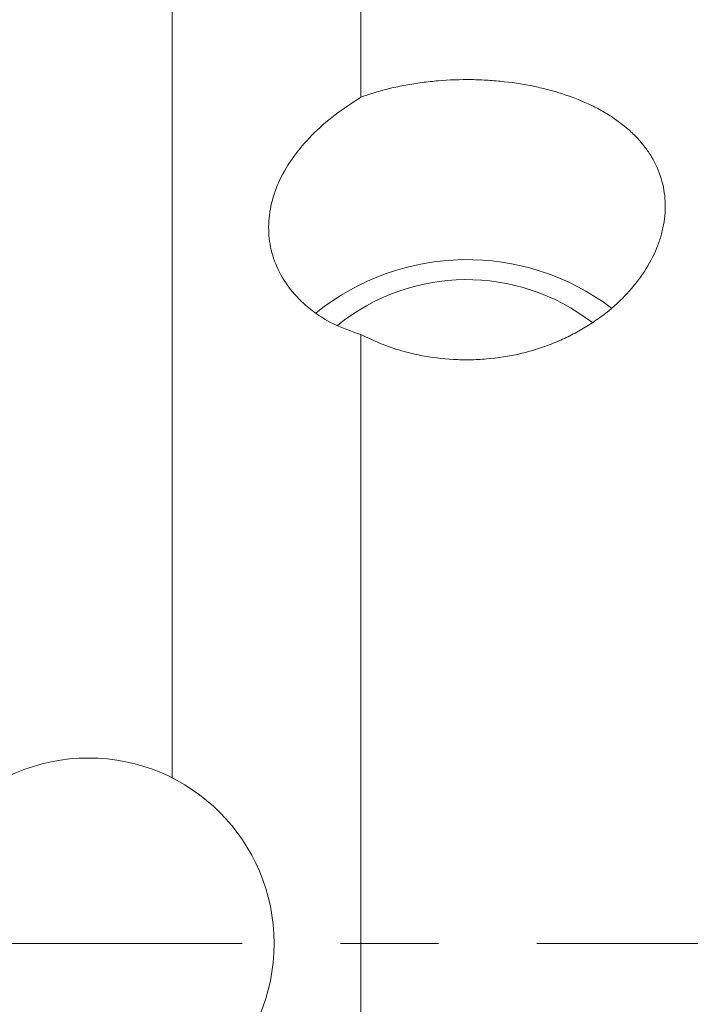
# Model space of a CAD drawing. Header units: inches. Extents: x 0.8 to 21, y 1.2 to 16.5.
# Tile 40 of 88: x 4.5 to 5.2, y 8.6 to 9.6. Entities that reach past the tile are written whole.
import ezdxf

# ---------------------------------------------------------------- set-up
doc = ezdxf.new("R2010")
doc.units = ezdxf.units.IN
doc.header["$MEASUREMENT"] = 0
doc.linetypes.add('CENTERX2', pattern=[0.8, 0.5, -0.1, 0.1, -0.1])
doc.layers.add('SLD-0', color=7, linetype='Continuous')

msp = doc.modelspace()

# ---------------------------------------------------------------- linework, layer by layer
at = {"color": 7, "linetype": 'Continuous', "lineweight": 15}
for p, q in [((4.8646, 9.4925), (4.8646, 9.6926)), ((4.6722, 8.7988), (4.6722, 9.6301)), ((4.8646, 7.5675), (4.8646, 9.2506))]:
    msp.add_line(p, q, dxfattribs=at)
msp.add_circle((4.5872, 8.6301), 0.189, dxfattribs=at)
for centre, radius, start, end in [((4.9726, 9.0822), 0.2448, 53.0021, 128.8846), ((4.9724, 9.0974), 0.2092, 52.2417, 128.9999)]:
    msp.add_arc(centre, radius, start, end, dxfattribs=at)
for points, knots in [([(4.8646, 9.4925), (4.8694, 9.4942), (4.8789, 9.4975), (4.8942, 9.5016), (4.9102, 9.505), (4.9267, 9.5076), (4.9489, 9.51), (4.9716, 9.5108), (4.9942, 9.5099), (5.0164, 9.508), (5.0381, 9.5045), (5.0588, 9.4994), (5.0787, 9.4933), (5.0973, 9.4857), (5.1141, 9.4766), (5.1257, 9.469), (5.1363, 9.4607), (5.1458, 9.4516), (5.1541, 9.4419), (5.1633, 9.4283), (5.1699, 9.4136), (5.1735, 9.3982), (5.1753, 9.3826), (5.1742, 9.3665), (5.1703, 9.3504), (5.1647, 9.3344), (5.1564, 9.3187), (5.1456, 9.3036), (5.1332, 9.289), (5.1185, 9.2754), (5.1017, 9.2633), (5.0882, 9.2549), (5.0738, 9.2474), (5.0586, 9.2408), (5.0427, 9.2352), (5.021, 9.2294), (4.9984, 9.2258), (4.9757, 9.2247), (4.9531, 9.2252), (4.9307, 9.228), (4.9066, 9.2337), (4.8859, 9.2405), (4.8717, 9.2472), (4.8646, 9.2506)], [0, 0, 0, 0, 0.019306, 0.038743, 0.058599, 0.078601, 0.09791, 0.137194, 0.157218, 0.176369, 0.215316, 0.235156, 0.254423, 0.293596, 0.313546, 0.333075, 0.35274, 0.372833, 0.393075, 0.41256, 0.452211, 0.472431, 0.49158, 0.530541, 0.5504, 0.5694, 0.608033, 0.627709, 0.646948, 0.686063, 0.705981, 0.725516, 0.745187, 0.765286, 0.785536, 0.805015, 0.844652, 0.864861, 0.884066, 0.923133, 0.94304, 0.971309, 1, 1, 1, 1]), ([(4.8646, 9.4925), (4.8556, 9.4866), (4.8373, 9.4747), (4.8143, 9.4542), (4.7952, 9.432), (4.7813, 9.4087), (4.7727, 9.3845), (4.7697, 9.3604), (4.7724, 9.3366), (4.7806, 9.3142), (4.7943, 9.2935), (4.813, 9.2756), (4.8363, 9.2604), (4.8551, 9.2539), (4.8646, 9.2506)], [0, 0, 0, 0, 0.081988, 0.166337, 0.248344, 0.332756, 0.414311, 0.49823, 0.579789, 0.663713, 0.745274, 0.829201, 0.913314, 1, 1, 1, 1])]:
    msp.add_open_spline(points, degree=3, knots=knots, dxfattribs=at)
at = {"layer": 'SLD-0', "color": 7, "linetype": 'CENTERX2', "lineweight": 0}
msp.add_line((1.8438, 8.6301), (6.2441, 8.6301), dxfattribs=at)

doc.saveas('drawing.dxf')
